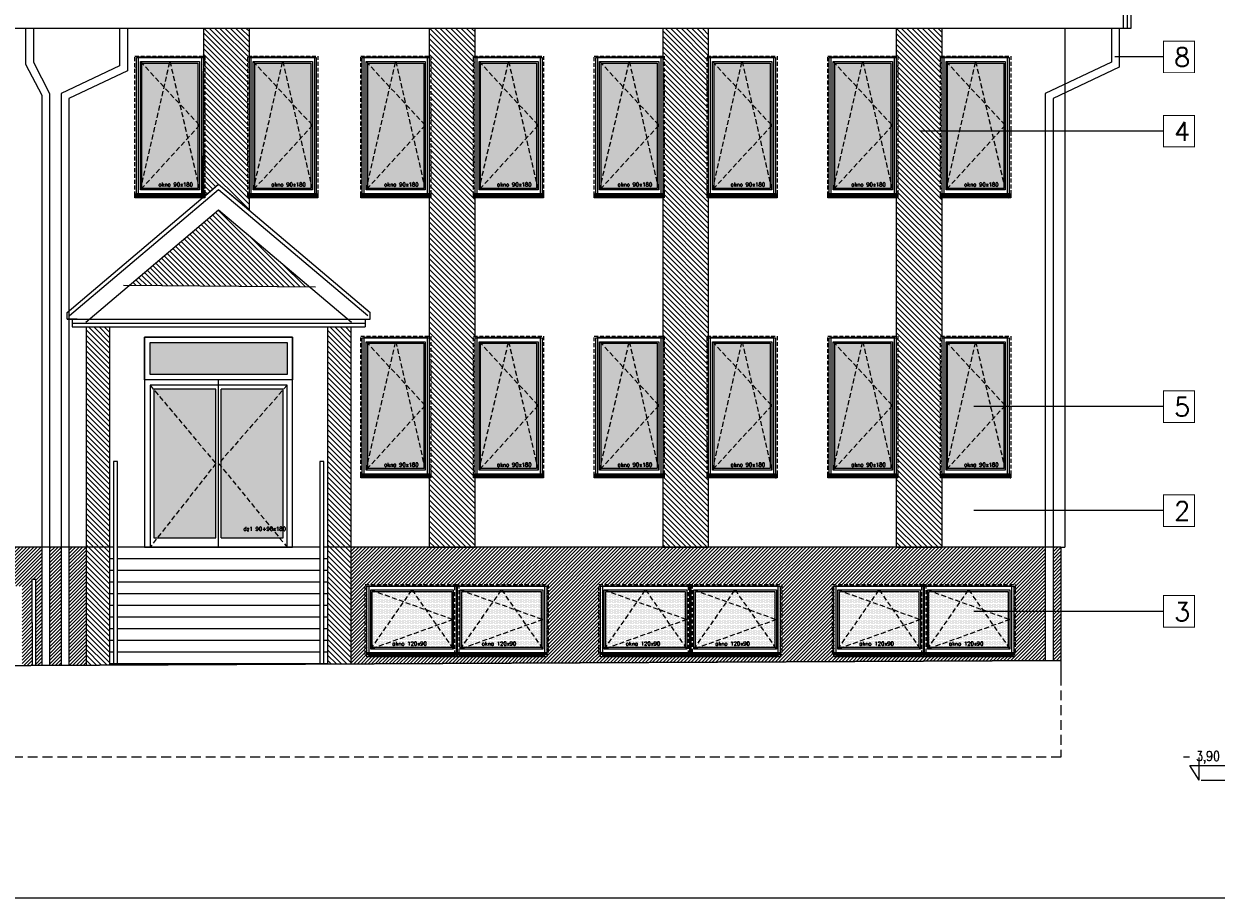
# Model space of a CAD drawing. Header units: millimetres. Extents: x 28291 to 177760, y -399809 to -170937.
# Tile 41 of 256: x 80655 to 82187, y -241830 to -240707. Entities that reach past the tile are written whole.
import ezdxf

# ---------------------------------------------------------------- set-up
doc = ezdxf.new("R2010")
doc.units = ezdxf.units.MM
for name, pattern in [('CACHE', [9.525, 6.35, -3.175]), ('CARKOVANA', [7.5, 5, -2.5]), ('HIDDEN', [9.525, 6.35, -3.175])]:
    doc.linetypes.add(name, pattern=pattern)
doc.layers.get('0').update_dxf_attribs({"lineweight": 0})
for name, color, linetype, lineweight in [('! opisy okien elewacja', 7, 'Continuous', 0), ('!! 0_ Istn-sciany', 3, 'Continuous', 30), ('!! 0_ WIDOK ELEWACJA', 4, 'Continuous', 0), ('!! 0_Istn-cienka', 4, 'Continuous', 9), ('!! 1_Hatch dach', 252, 'Continuous', 5), ('!! 2_NOWE OKNA WIDOk - remont', 140, 'Continuous', 5), ('!! 2_posadzki winyle 2', 43, 'Continuous', 9), ('!! 2_TYNK OBRYS', 252, 'Continuous', 13), ('0-rzedne-blok', 62, 'Continuous', 13)]:
    doc.layers.add(name, color=color, linetype=linetype, lineweight=lineweight)
for name, color, linetype, lineweight, true_color in [('!! 0_ Istn-okna - wymienione', 9, 'Continuous', 13, 0x808080), ('!! 1_ELEWACJA KOLOR', 7, 'Continuous', 13, 0x6888bb), ('!! 2_ELEWACJA COKÓŁ', 9, 'Continuous', 13, 0x808080)]:
    doc.layers.add(name, color=color, linetype=linetype, lineweight=lineweight, true_color=true_color)
doc.layers.add('!! 0_bloki rzędnych', color=7, linetype='Continuous', lineweight=0, plot=False)
doc.layers.add('ND', color=240, linetype='Continuous', lineweight=0, plot=False)
doc.layers.add('!!_1  OPISY ELEWACJE', color=250, linetype='Continuous')
doc.styles.add('DEUTSCH', font='SIMPLEX8')
doc.styles.add('SIMPLEX', font='simplex.shx', dxfattribs={"width": 0.77})
doc.styles.add('TXT', font='simplex.shx')
doc.dimstyles.new('OL PB 100', dxfattribs={"dimscale": 4, "dimtxt": 3.5, "dimasz": 0.2, "dimexe": 10, "dimexo": 10, "dimgap": 0.5, "dimtad": 1, "dimdec": 1, "dimrnd": 0.5, "dimzin": 9, "dimdsep": 46, "dimtxsty": 'SIMPLEX', "dimblk": 'thick_MSz', "dimcen": 0.05, "dimdle": 8, "dimse1": 1, "dimse2": 1, "dimclrd": 256, "dimclre": 256, "dimclrt": 3, "dimadec": 1, "dimazin": 2, "dimtfac": 1, "dimtdec": 1, "dimtix": 1, "dimtofl": 0, "dimtmove": 2, "dimatfit": 3, "dimldrblk": 'thick_MSz', "dimfxl": 10, "dimfxlon": 1, "dimtolj": 1, "dimlwd": -1, "dimlwe": -1, "dimarcsym": 0})
pattern_1 = [(225, (130878.9713, -432804.3552), (2.24506403, -2.24506403), [])]

# ---------------------------------------------------------------- blocks, each defined once
blk = doc.blocks.new('thick_MSz')
for p, q in [((-10, 0), (10, 0)), ((0, 15), (0, -15))]:
    blk.add_line(p, q)
at = {"const_width": 2, "elevation": 2}
blk.add_lwpolyline([(-7.1, -7.1), (7.1, 7.1)], dxfattribs=at)
blk = doc.blocks.new('*D3793')
at = {"layer": 'DEFPOINTS', "color": 0, "ltscale": 100, "transparency": 16777216}
for p in [(15576.3, 8739.9), (15576.3, 8648.5), (15846.3, 8648.5)]:
    blk.add_point(p, dxfattribs=at)
at = {"layer": 'ND', "ltscale": 100, "transparency": 16777216}
blk.add_line((15845.5, 8739.9), (15577.1, 8739.9), dxfattribs=at)
at = {"layer": 'ND', "ltscale": 100, "transparency": 16777216, "xscale": 0.8, "yscale": 0.8, "zscale": 0.8}
for p, rotation in [((15576.3, 8739.9), 180.0000000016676), ((15846.3, 8739.9), 1.667546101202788e-09)]:
    blk.add_blockref('thick_MSz', p, dxfattribs=dict(at, rotation=rotation))
at = {"layer": 'ND', "color": 3, "ltscale": 100, "transparency": 16777216, "insert": (15711.3, 8748.9), "char_height": 14, "attachment_point": 5, "rotation": 0, "style": 'SIMPLEX'}
blk.add_mtext('\\A1;270', dxfattribs=at)
blk = doc.blocks.new('D_kota')
for p, q in [((-0.8, 15), (8.7, 15)), ((8.7, 0), (-0.8, 15)), ((8.7, 0), (8.7, 23))]:
    blk.add_line(p, q)
blk.add_lwpolyline([(-0.8, 15), (57.9, 15)])
at = {"style": 'DEUTSCH', "width": 0.8}
blk.add_attdef('POZ.ARCH', (7.3, 19.7), '', height=10, dxfattribs=at)
blk = doc.blocks.new('*D3794')
at = {"layer": 'DEFPOINTS', "color": 0, "ltscale": 100, "transparency": 16777216}
for p in [(15846.3, 8789.5), (14272.3, 8752.2), (15846.3, 8606.6)]:
    blk.add_point(p, dxfattribs=at)
at = {"layer": 'ND', "ltscale": 100, "transparency": 16777216}
blk.add_line((14273.1, 8789.5), (15845.5, 8789.5), dxfattribs=at)
at = {"layer": 'ND', "ltscale": 100, "transparency": 16777216, "xscale": 0.8, "yscale": 0.8, "zscale": 0.8}
for p, rotation in [((14272.3, 8789.5), 180.0000000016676), ((15846.3, 8789.5), 1.667517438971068e-09)]:
    blk.add_blockref('thick_MSz', p, dxfattribs=dict(at, rotation=rotation))
at = {"layer": 'ND', "color": 3, "ltscale": 100, "transparency": 16777216, "insert": (15065.7, 8799.5), "char_height": 14, "attachment_point": 5, "rotation": 0, "style": 'SIMPLEX'}
blk.add_mtext('\\A1;1574', dxfattribs=at)
blk = doc.blocks.new('*D3795')
at = {"layer": 'DEFPOINTS', "color": 0, "ltscale": 100, "transparency": 16777216}
for p in [(15216.3, 8739.9), (15216.3, 8648.5), (15576.3, 8648.5)]:
    blk.add_point(p, dxfattribs=at)
at = {"layer": 'ND', "ltscale": 100, "transparency": 16777216}
blk.add_line((15575.5, 8739.9), (15217.1, 8739.9), dxfattribs=at)
at = {"layer": 'ND', "ltscale": 100, "transparency": 16777216, "xscale": 0.8, "yscale": 0.8, "zscale": 0.8}
for p, rotation in [((15216.3, 8739.9), 180.0000000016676), ((15576.3, 8739.9), 1.667546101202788e-09)]:
    blk.add_blockref('thick_MSz', p, dxfattribs=dict(at, rotation=rotation))
at = {"layer": 'ND', "color": 3, "ltscale": 100, "transparency": 16777216, "insert": (15396.3, 8748.9), "char_height": 14, "attachment_point": 5, "rotation": 0, "style": 'SIMPLEX'}
blk.add_mtext('\\A1;360', dxfattribs=at)
blk = doc.blocks.new('*D3796')
at = {"layer": 'DEFPOINTS', "color": 0, "ltscale": 100, "transparency": 16777216}
for p in [(14862.3, 8739.9), (14862.3, 8648.6), (15216.3, 8648.5)]:
    blk.add_point(p, dxfattribs=at)
at = {"layer": 'ND', "ltscale": 100, "transparency": 16777216}
blk.add_line((15215.5, 8739.9), (14863.1, 8739.9), dxfattribs=at)
at = {"layer": 'ND', "ltscale": 100, "transparency": 16777216, "xscale": 0.8, "yscale": 0.8, "zscale": 0.8}
for p, rotation in [((14862.3, 8739.9), 180.0000000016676), ((15216.3, 8739.9), 1.667546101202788e-09)]:
    blk.add_blockref('thick_MSz', p, dxfattribs=dict(at, rotation=rotation))
at = {"layer": 'ND', "color": 3, "ltscale": 100, "transparency": 16777216, "insert": (15039.3, 8748.9), "char_height": 14, "attachment_point": 5, "rotation": 0, "style": 'SIMPLEX'}
blk.add_mtext('\\A1;354', dxfattribs=at)
blk = doc.blocks.new('*D3797')
at = {"layer": 'DEFPOINTS', "color": 0, "ltscale": 100, "transparency": 16777216}
for p in [(14272.3, 8739.9), (14272.3, 8693), (14862.3, 8648.6)]:
    blk.add_point(p, dxfattribs=at)
at = {"layer": 'ND', "ltscale": 100, "transparency": 16777216}
blk.add_line((14861.5, 8739.9), (14273.1, 8739.9), dxfattribs=at)
at = {"layer": 'ND', "ltscale": 100, "transparency": 16777216, "xscale": 0.8, "yscale": 0.8, "zscale": 0.8}
for p, rotation in [((14272.3, 8739.9), 180.0000000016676), ((14862.3, 8739.9), 1.667546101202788e-09)]:
    blk.add_blockref('thick_MSz', p, dxfattribs=dict(at, rotation=rotation))
at = {"layer": 'ND', "color": 3, "ltscale": 100, "transparency": 16777216, "insert": (14567.3, 8748.9), "char_height": 14, "attachment_point": 5, "rotation": 0, "style": 'SIMPLEX'}
blk.add_mtext('\\A1;590', dxfattribs=at)
blk = doc.blocks.new('*D3798')
at = {"layer": 'DEFPOINTS', "color": 0, "ltscale": 100, "transparency": 16777216}
for p in [(15486.3, 8710.4), (15486.3, 8648.5), (15756.3, 8648.5)]:
    blk.add_point(p, dxfattribs=at)
at = {"layer": 'ND', "ltscale": 100, "transparency": 16777216}
blk.add_line((15755.5, 8710.4), (15487.1, 8710.4), dxfattribs=at)
at = {"layer": 'ND', "ltscale": 100, "transparency": 16777216, "xscale": 0.8, "yscale": 0.8, "zscale": 0.8}
for p, rotation in [((15486.3, 8710.4), 180.0000000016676), ((15756.3, 8710.4), 1.667546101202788e-09)]:
    blk.add_blockref('thick_MSz', p, dxfattribs=dict(at, rotation=rotation))
at = {"layer": 'ND', "color": 3, "ltscale": 100, "transparency": 16777216, "insert": (15621.3, 8719.4), "char_height": 14, "attachment_point": 5, "rotation": 0, "style": 'SIMPLEX'}
blk.add_mtext('\\A1;270', dxfattribs=at)
blk = doc.blocks.new('*D3799')
at = {"layer": 'DEFPOINTS', "color": 0, "ltscale": 100, "transparency": 16777216}
for p in [(15126.3, 8710.4), (15126.3, 8648.5), (15486.3, 8648.5)]:
    blk.add_point(p, dxfattribs=at)
at = {"layer": 'ND', "ltscale": 100, "transparency": 16777216}
blk.add_line((15485.5, 8710.4), (15127.1, 8710.4), dxfattribs=at)
at = {"layer": 'ND', "ltscale": 100, "transparency": 16777216, "xscale": 0.8, "yscale": 0.8, "zscale": 0.8, "rotation": 180}
blk.add_blockref('thick_MSz', (15126.3, 8710.4), dxfattribs=at)
at = {"layer": 'ND', "ltscale": 100, "transparency": 16777216, "xscale": 0.8, "yscale": 0.8, "zscale": 0.8}
blk.add_blockref('thick_MSz', (15486.3, 8710.4), dxfattribs=at)
at = {"layer": 'ND', "color": 3, "ltscale": 100, "transparency": 16777216, "insert": (15306.3, 8701.4), "char_height": 14, "attachment_point": 5, "rotation": 180, "style": 'SIMPLEX'}
blk.add_mtext('\\A1;360', dxfattribs=at)
blk = doc.blocks.new('*D3791')
at = {"layer": 'DEFPOINTS', "color": 0, "ltscale": 100, "transparency": 16777216}
for p in [(14772.3, 8709.4), (14772.3, 8648.5), (15126.3, 8648.5)]:
    blk.add_point(p, dxfattribs=at)
at = {"layer": 'ND', "ltscale": 100, "transparency": 16777216}
blk.add_line((15125.5, 8709.4), (14773.1, 8709.4), dxfattribs=at)
at = {"layer": 'ND', "ltscale": 100, "transparency": 16777216, "xscale": 0.8, "yscale": 0.8, "zscale": 0.8, "rotation": 180}
blk.add_blockref('thick_MSz', (14772.3, 8709.4), dxfattribs=at)
at = {"layer": 'ND', "ltscale": 100, "transparency": 16777216, "xscale": 0.8, "yscale": 0.8, "zscale": 0.8}
blk.add_blockref('thick_MSz', (15126.3, 8709.4), dxfattribs=at)
at = {"layer": 'ND', "color": 3, "ltscale": 100, "transparency": 16777216, "insert": (14949.3, 8700.4), "char_height": 14, "attachment_point": 5, "rotation": 180, "style": 'SIMPLEX'}
blk.add_mtext('\\A1;354', dxfattribs=at)
blk = doc.blocks.new('*D3792')
at = {"layer": 'DEFPOINTS', "color": 0, "ltscale": 100, "transparency": 16777216}
for p in [(14479.8, 8709.4), (14479.8, 8593.5), (14772.3, 8593.5)]:
    blk.add_point(p, dxfattribs=at)
at = {"layer": 'ND', "ltscale": 100, "transparency": 16777216}
blk.add_line((14771.5, 8709.4), (14480.6, 8709.4), dxfattribs=at)
at = {"layer": 'ND', "ltscale": 100, "transparency": 16777216, "xscale": 0.8, "yscale": 0.8, "zscale": 0.8, "rotation": 180}
blk.add_blockref('thick_MSz', (14479.8, 8709.4), dxfattribs=at)
at = {"layer": 'ND', "ltscale": 100, "transparency": 16777216, "xscale": 0.8, "yscale": 0.8, "zscale": 0.8}
blk.add_blockref('thick_MSz', (14772.3, 8709.4), dxfattribs=at)
at = {"layer": 'ND', "color": 3, "ltscale": 100, "transparency": 16777216, "insert": (14626.1, 8718.4), "char_height": 14, "attachment_point": 5, "style": 'SIMPLEX'}
blk.add_mtext('\\A1;292.5', dxfattribs=at)
blk = doc.blocks.new('okno 90x180')
at = {"layer": '!! 1_Hatch dach', "true_color": 0x575757}
h = blk.add_hatch(dxfattribs=at)
h.set_pattern_fill('DOTS', color=251)
h.set_pattern_definition([(0, (-9632.3096, -11392.1331), (0.79375, 1.5875), [0, -1.5875])])
h.paths.add_polyline_path([(9, -10), (81, -10), (81, -171), (9, -171)])
at = {"layer": '!! 2_posadzki winyle 2'}
h = blk.add_hatch(dxfattribs=at)
h.set_pattern_fill('ANSI31', color=252, scale=0.2)
h.paths.add_polyline_path([(0, -178), (90, -178), (90, -183), (0, -183)])
at = {"layer": '!! 0_ Istn-okna - wymienione', "linetype": 'CARKOVANA', "lineweight": 5}
blk.add_lwpolyline([(0, -1), (90, -1), (90, -180), (0, -180)], close=True, dxfattribs=at)
at = {"layer": '!! 0_ Istn-okna - wymienione'}
for points in [[(2, -3), (88, -3), (88, -178), (2, -178)], [(7, -8), (83, -8), (83, -173), (7, -173)], [(9, -10), (81, -10), (81, -171), (9, -171)], [(0, -178), (90, -178), (90, -183), (0, -183)]]:
    blk.add_lwpolyline(points, close=True, dxfattribs=at)
at = {"layer": '!! 1_Hatch dach', "color": 251, "linetype": 'CACHE', "true_color": 0x575757}
for points in [[(7, -173), (45, -8), (83, -173)], [(7, -8), (83, -90), (7, -173)]]:
    blk.add_lwpolyline(points, dxfattribs=at)
at = {"insert": (30.1, -163.6), "char_height": 5, "attachment_point": 1, "style": 'TXT'}
blk.add_mtext_dynamic_manual_height_columns('okno 90x180', width=52.63, gutter_width=75, heights=[0], dxfattribs=at)
blk = doc.blocks.new('okno 115x115')
at = {"layer": '!! 1_Hatch dach', "true_color": 0x575757}
h = blk.add_hatch(dxfattribs=at)
h.set_pattern_fill('DOTS', color=251, angle=360)
h.set_pattern_definition([(360, (-21873.4686, 1906.5186), (0.79375, 1.5875), [0, -1.5875])])
h.paths.add_polyline_path([(-12259.7, 13266.7), (-12157.7, 13266.7), (-12157.7, 13194.7), (-12259.7, 13194.7)])
h = blk.add_hatch(dxfattribs=at)
h.set_pattern_fill('ANSI31', color=251, scale=0.2, angle=360)
h.paths.add_polyline_path([(-12264.2, 13187.7), (-12153.2, 13187.7), (-12153.2, 13182.7), (-12264.2, 13182.7)])
at = {"layer": '!! 0_ Istn-okna - wymienione', "linetype": 'CARKOVANA', "lineweight": 5}
blk.add_lwpolyline([(-12268.7, 13275.7), (-12148.7, 13275.7), (-12148.7, 13185.7), (-12268.7, 13185.7)], close=True, dxfattribs=at)
at = {"layer": '!! 0_ Istn-okna - wymienione'}
for points in [[(-12266.7, 13273.7), (-12150.7, 13273.7), (-12150.7, 13187.7), (-12266.7, 13187.7)], [(-12261.7, 13268.7), (-12155.7, 13268.7), (-12155.7, 13192.7), (-12261.7, 13192.7)], [(-12259.7, 13266.7), (-12157.7, 13266.7), (-12157.7, 13194.7), (-12259.7, 13194.7)], [(-12266.7, 13187.7), (-12150.7, 13187.7), (-12150.7, 13182.7), (-12266.7, 13182.7)]]:
    blk.add_lwpolyline(points, close=True, dxfattribs=at)
at = {"layer": '!! 1_Hatch dach', "color": 251, "linetype": 'CACHE', "true_color": 0x575757}
for points in [[(-12261.7, 13192.7), (-12208.7, 13268.7), (-12155.7, 13192.7)], [(-12261.7, 13268.7), (-12155.7, 13230.7), (-12261.7, 13192.7)]]:
    blk.add_lwpolyline(points, dxfattribs=at)
at = {"insert": (-12234.1, 13202.1), "char_height": 5, "attachment_point": 1, "style": 'TXT'}
blk.add_mtext_dynamic_manual_height_columns('okno 120x90', width=52.63, gutter_width=75, heights=[0], dxfattribs=at)
blk = doc.blocks.new('DRZWI ZEWNETRZNE 2')
at = {"layer": '!! 1_Hatch dach', "true_color": 0x575757}
h = blk.add_hatch(dxfattribs=at)
h.set_pattern_fill('DOTS', color=251)
h.set_pattern_definition([(180, (-95, 511.8881), (-0.79375, -1.5875), [0, -1.5875])])
h.paths.add_polyline_path([(-187, -465.4), (-266.5, -465.4), (-266.5, -656.4), (-187, -656.4)])
h.paths.add_polyline_path([(-273.5, -465.4), (-353, -465.4), (-353, -656.4), (-273.5, -656.4)])
h.paths.add_polyline_path([(-182, -405.4), (-358, -405.4), (-358, -446.4), (-182, -446.4)])
at = {"layer": '!! 0_ Istn-okna - wymienione'}
for p, q in [((-182, -460.4), (-358, -460.4)), ((-358, -460.4), (-358, -668.4)), ((-273.5, -465.4), (-353, -465.4)), ((-353, -465.4), (-353, -656.4)), ((-187, -465.4), (-266.5, -465.4)), ((-187, -656.4), (-187, -465.4)), ((-182, -668.4), (-182, -460.4))]:
    blk.add_line(p, q, dxfattribs=at)
for points in [[(-175, -668.4), (-175, -398.4), (-365, -398.4), (-365, -668.4)], [(-175, -668.4), (-175, -453.4), (-365, -453.4), (-365, -668.4)], [(-270, -668.4), (-270, -453.4)], [(-273.5, -656.4), (-273.5, -465.4)], [(-266.5, -656.4), (-266.5, -465.4)], [(-353, -656.4), (-273.5, -656.4)], [(-266.5, -656.4), (-187, -656.4)], [(-365, -668.4), (-175, -668.4)]]:
    blk.add_lwpolyline(points, dxfattribs=at)
for points in [[(-175, -453.4), (-365, -453.4), (-365, -398.4), (-175, -398.4)], [(-182, -446.4), (-358, -446.4), (-358, -405.4), (-182, -405.4)]]:
    blk.add_lwpolyline(points, close=True, dxfattribs=at)
at = {"layer": '!! 1_Hatch dach', "color": 251, "linetype": 'CACHE', "true_color": 0x575757}
for points in [[(-358, -460.4), (-273.5, -560.9), (-358, -668.4)], [(-182, -460.4), (-270, -560.9), (-182, -668.4)]]:
    blk.add_lwpolyline(points, dxfattribs=at)
at = {"insert": (-238.2, -642.4), "char_height": 5, "attachment_point": 1, "style": 'TXT'}
blk.add_mtext_dynamic_manual_height_columns('dz1 90+90x180', width=52.63, gutter_width=75, heights=[0], dxfattribs=at)
blk = doc.blocks.new('POZIOMY BLOK')
for p, q in [((14909.91, 9009.49), (14909.91, 8828.06)), ((15140.67, 9009.49), (15140.67, 8828.06)), ((15756.32, 8984.49), (15756.32, 8664.25)), ((15846.32, 8984.49), (15846.32, 8664.25)), ((15876.32, 8984.49), (15876.32, 8664.25)), ((14272.32, 8962.8), (14272.32, 8693.05)), ((14479.8, 8962.8), (14479.8, 8693.05)), ((14772.32, 8962.8), (14772.32, 8693.05)), ((14862.32, 8962.8), (14862.32, 8693.05)), ((15126.32, 8934), (15126.32, 8664.25)), ((15216.32, 8934), (15216.32, 8664.25)), ((15486.32, 8934), (15486.32, 8664.25)), ((15576.32, 8934), (15576.32, 8664.25)), ((15876.32, 8682.25), (15876.32, 8611.49))]:
    blk.add_line(p, q)
at = {"layer": '0-rzedne-blok'}
ref = blk.add_blockref('D_kota', (14272.32, 8647.32), dxfattribs=dict(at, xscale=1.250000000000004, yscale=1.250000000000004, zscale=1.250000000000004, rotation=90))
ref.add_attrib('POZ.ARCH', '+ 12,50', (14247.74, 8636.49), dxfattribs={"layer": '0', "height": 12.5, "rotation": 90, "style": 'DEUTSCH', "width": 0.8})
ref = blk.add_blockref('D_kota', (14479.8, 8647.32), dxfattribs=dict(at, xscale=1.250000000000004, yscale=1.250000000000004, zscale=1.250000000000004, rotation=90))
ref.add_attrib('POZ.ARCH', '+ 10.59', (14455.22, 8636.49), dxfattribs={"layer": '0', "height": 12.5, "rotation": 90, "style": 'DEUTSCH', "width": 0.8})
ref = blk.add_blockref('D_kota', (15125.85, 8652.26), dxfattribs=dict(at, xscale=1.250000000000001, yscale=1.250000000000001, zscale=1.250000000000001, rotation=89.99999992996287))
ref.add_attrib('POZ.ARCH', '+ 3,60', (15101.27, 8641.44), dxfattribs={"layer": '0', "height": 12.5, "rotation": 90, "style": 'DEUTSCH', "width": 0.8})
ref = blk.add_blockref('D_kota', (15215.85, 8652.26), dxfattribs=dict(at, xscale=1.250000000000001, yscale=1.250000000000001, zscale=1.250000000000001, rotation=89.99999992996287))
ref.add_attrib('POZ.ARCH', '+ 2,70', (15191.27, 8641.44), dxfattribs={"layer": '0', "height": 12.5, "rotation": 90, "style": 'DEUTSCH', "width": 0.8})
ref = blk.add_blockref('D_kota', (15486.32, 8657.67), dxfattribs=dict(at, xscale=1.250000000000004, yscale=1.250000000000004, zscale=1.250000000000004, rotation=90))
ref.add_attrib('POZ.ARCH', '%%p 0,00  ', (15461.74, 8646.85), dxfattribs={"layer": '0', "height": 12.5, "rotation": 90, "style": 'DEUTSCH', "width": 0.8})
ref = blk.add_blockref('D_kota', (15576.32, 8657.67), dxfattribs=dict(at, xscale=1.250000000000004, yscale=1.250000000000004, zscale=1.250000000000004, rotation=90))
ref.add_attrib('POZ.ARCH', '- 0,90  ', (15551.74, 8646.85), dxfattribs={"layer": '0', "height": 12.5, "rotation": 90, "style": 'DEUTSCH', "width": 0.8})
ref = blk.add_blockref('D_kota', (15756.32, 8652.26), dxfattribs=dict(at, xscale=1.250000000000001, yscale=1.250000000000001, zscale=1.250000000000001, rotation=89.99999992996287))
ref.add_attrib('POZ.ARCH', '- 2,70', (15731.74, 8641.44), dxfattribs={"layer": '0', "height": 12.5, "rotation": 90, "style": 'DEUTSCH', "width": 0.8})
ref = blk.add_blockref('D_kota', (15846.32, 8652.26), dxfattribs=dict(at, xscale=1.250000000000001, yscale=1.250000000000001, zscale=1.250000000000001, rotation=89.99999992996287))
ref.add_attrib('POZ.ARCH', '- 3,60', (15821.74, 8641.44), dxfattribs={"layer": '0', "height": 12.5, "rotation": 90, "style": 'DEUTSCH', "width": 0.8})
ref = blk.add_blockref('D_kota', (14772.32, 8642.51), dxfattribs=dict(at, xscale=1.250000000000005, yscale=1.250000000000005, zscale=1.250000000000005, rotation=90))
ref.add_attrib('POZ.ARCH', '+7,14', (14747.74, 8631.68), dxfattribs={"layer": '0', "height": 12.5, "rotation": 90, "style": 'DEUTSCH', "width": 0.8})
ref = blk.add_blockref('D_kota', (14862.32, 8642.51), dxfattribs=dict(at, xscale=1.250000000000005, yscale=1.250000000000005, zscale=1.250000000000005, rotation=90))
ref.add_attrib('POZ.ARCH', '+6,24', (14837.74, 8631.68), dxfattribs={"layer": '0', "height": 12.5, "rotation": 90, "style": 'DEUTSCH', "width": 0.8})
ref = blk.add_blockref('D_kota', (15875.5, 8597.99), dxfattribs=dict(at, xscale=1.250000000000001, yscale=1.250000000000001, zscale=1.250000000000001, rotation=89.99999992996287))
ref.add_attrib('POZ.ARCH', '- 3,90', (15850.92, 8587.16), dxfattribs={"layer": '0', "height": 12.5, "rotation": 90, "style": 'DEUTSCH', "width": 0.8})
at = {"style": 'SIMPLEX', "width": 0.77}
for s, p in [('PODDASZE TECH.  (C)', (14766.35, 8829.03, -0.04)), ('POZIOM kalnicy (AB)', (14266.63, 8829.03, -0.04)), ('POZIOM kalnicy (C)', (14474.11, 8829.03, -0.04)), ('POZIOM  %%P0,00 (C)', (15478.99, 8829.03, -0.04)), ('PODDASZE  (AB)', (14856.35, 8829.03, -0.04)), ('PODDASZE  (C)', (15118.99, 8829.03, -0.04)), ('PIĘTRO  (AB)', (15208.99, 8829.03, -0.04)), ('PARTER  (AB)', (15568.99, 8829.03, -0.04)), ('POZIOM -1 (C)', (15748.99, 8828.23, -0.04)), ('POZIOM -1 (B)', (15838.99, 8828.23, -0.04)), ('POZIOM -1 (A)', (15871.38, 8827.97, -0.04)), ('okap  (AB)', (14909.91, 8828.06)), ('okap  (c)', (15140.67, 8828.06))]:
    blk.add_text(s, height=10, rotation=90, dxfattribs=at).set_placement(p)
at = {"layer": 'ND', "ltscale": 100}
dim = blk.add_linear_dim(base=(15846.32, 8789.48), p1=(14272.32, 8752.23), p2=(15846.32, 8606.6), angle=180, dimstyle='OL PB 100', dxfattribs=at)
dim.commit()
dim.dimension.update_dxf_attribs({"geometry": '*D3794', "text_midpoint": (15065.71, 8799.48), "dimtype": 160})
for base, p1, p2, picture, middle in [((14272.32, 8739.89), (14862.32, 8648.65), (14272.32, 8693.05), '*D3797', (14567.32, 8748.89)), ((14862.32, 8739.89), (15216.32, 8648.52), (14862.32, 8648.65), '*D3796', (15039.32, 8748.89)), ((15216.32, 8739.89), (15576.32, 8648.52), (15216.32, 8648.52), '*D3795', (15396.32, 8748.89)), ((15576.32, 8739.89), (15846.32, 8648.52), (15576.32, 8648.52), '*D3793', (15711.32, 8748.89)), ((14772.32, 8709.43), (15126.32, 8648.52), (14772.32, 8648.52), '*D3791', (14949.32, 8700.43)), ((15126.32, 8710.39), (15486.32, 8648.52), (15126.32, 8648.52), '*D3799', (15306.32, 8701.39)), ((15486.32, 8710.39), (15756.32, 8648.52), (15486.32, 8648.52), '*D3798', (15621.32, 8719.39))]:
    dim = blk.add_linear_dim(base=base, p1=p1, p2=p2, angle=180, dimstyle='OL PB 100', dxfattribs=at)
    dim.commit()
    dim.dimension.update_dxf_attribs({"geometry": picture, "text_midpoint": middle})
dim = blk.add_linear_dim(base=(14479.8, 8709.43), p1=(14772.32, 8593.49), p2=(14479.8, 8593.49), dimstyle='OL PB 100', dxfattribs=at)
dim.commit()
dim.dimension.update_dxf_attribs({"geometry": '*D3792', "text_midpoint": (14626.06, 8718.43)})

msp = doc.modelspace()

# ---------------------------------------------------------------- hatches: boundary and pattern name
at = {"layer": '!! 1_ELEWACJA KOLOR', "true_color": 0x315442}
h = msp.add_hatch(dxfattribs=at)
h.set_pattern_fill('ANSI31', color=129, scale=1.5, angle=-90)
h.paths.add_polyline_path([(80944.75991, -240946.55776), (80944.75991, -240712.9393), (80885.75991, -240712.9393), (80884.92207, -240930.35053), (80905.25991, -240913.14893)])
h = msp.add_hatch(dxfattribs=at)
h.set_pattern_fill('ANSI31', color=129, scale=1.5, angle=-90)
h.paths.add_polyline_path([(81234.75991, -241379.35053), (81234.75991, -240712.9393), (81175.75991, -240712.9393), (81175.75991, -241379.35053)])
h = msp.add_hatch(dxfattribs=at)
h.set_pattern_fill('ANSI31', color=129, scale=1.5, angle=-90)
h.paths.add_polyline_path([(81534.75991, -241379.35053), (81534.75991, -240712.9393), (81475.75991, -240712.9393), (81475.75991, -241379.35053)])
h = msp.add_hatch(dxfattribs=at)
h.set_pattern_fill('ANSI31', color=129, scale=1.5, angle=-90)
h.paths.add_polyline_path([(81834.75991, -241379.35053), (81834.75991, -240712.9393), (81775.75991, -240712.9393), (81775.75991, -241379.35053)])
h = msp.add_hatch(dxfattribs=at)
h.set_pattern_fill('ANSI31', color=129, scale=1.5, angle=-90)
h.paths.add_polyline_path([(80735.25991, -241379.35053), (80765.25991, -241379.35053), (80765.25991, -241096.35053), (80735.25991, -241096.35053)])
h.paths.add_polyline_path([(80735.25991, -241530.85831), (80765.25991, -241530.7124), (80765.25991, -241379.35053), (80735.25991, -241379.35053)])
h.paths.add_polyline_path([(80790.89225, -241042.62332), (81021.94696, -241044.58505), (80905.25991, -240945.89193)])
h = msp.add_hatch(dxfattribs=at)
h.set_pattern_fill('ANSI31', color=129, scale=1.5, angle=-90)
h.paths.add_polyline_path([(81045.25991, -241379.35053), (81075.25991, -241379.35053), (81075.25991, -241096.35053), (81045.25991, -241096.35053)])
h.paths.add_polyline_path([(81045.25991, -241529.35053), (81075.25991, -241529.20462), (81075.25991, -241379.35053), (81045.25991, -241379.35053)])
at = {"layer": '!! 2_ELEWACJA COKÓŁ', "true_color": 0x2b2b2c}
h = msp.add_hatch(dxfattribs=at)
h.set_pattern_fill('ANSI31', color=250, angle=180)
h.set_pattern_definition(pattern_1)
h.paths.add_polyline_path([(80412.75331, -241407.00715), (80409.75331, -241407.00715), (80409.75331, -241532.44152), (80529.89261, -241531.85718), (80529.83178, -241519.35053), (80426.75331, -241519.35053), (80426.75331, -241517.35053), (80424.75331, -241517.35053), (80424.75331, -241427.35053), (80529.38431, -241427.35053), (80529.35285, -241420.88263), (80534.35285, -241420.88263), (80534.35285, -241427.35053), (80539.75331, -241427.35053), (80539.75331, -241429.35053), (80652.75331, -241429.35053), (80652.75331, -241531.25961), (80665.79645, -241531.19617), (80665.25991, -241420.88263), (80670.25991, -241420.88263), (80670.25991, -241531.17446), (80678.04331, -241531.13661), (80678.04331, -241379.35053), (80412.75331, -241379.35053)])
h.paths.add_polyline_path([(80688.04331, -241531.08797), (80703.04331, -241531.01501), (80703.04331, -241379.35053), (80688.04331, -241379.35053)])
h.paths.add_polyline_path([(80713.04331, -241530.96637), (80735.25991, -241530.85831), (80735.25991, -241379.35053), (80713.04331, -241379.35053)])
h = msp.add_hatch(dxfattribs=at)
h.set_pattern_fill('ANSI31', color=250, angle=180)
h.set_pattern_definition(pattern_1)
h.paths.add_polyline_path([(81075.25991, -241529.20462), (81967.25991, -241524.8661), (81967.25991, -241379.35053), (81075.25991, -241379.35053)])
h.paths.add_polyline_path([(81811.25991, -241427.35053), (81926.25991, -241427.35053), (81926.25991, -241517.35053), (81924.25991, -241517.35053), (81924.25991, -241519.35053), (81698.25991, -241519.35053), (81698.25991, -241517.35053), (81696.25991, -241517.35053), (81696.25991, -241427.35053)], flags=16)
h.paths.add_polyline_path([(81809.25991, -241429.35053), (81809.25991, -241515.35053), (81698.25991, -241515.35053), (81698.25991, -241429.35053)], flags=0)
h.paths.add_polyline_path([(81804.25991, -241434.35053), (81804.25991, -241510.35053), (81703.25991, -241510.35053), (81703.25991, -241434.35053)], flags=0)
h.paths.add_polyline_path([(81802.25991, -241436.35053), (81802.25991, -241471.59806), (81804.25991, -241472.35053), (81802.25991, -241473.10301), (81802.25991, -241507.34063), (81802.93096, -241508.35053), (81708.5757, -241508.35053), (81703.25991, -241510.35053), (81705.25991, -241507.34063), (81705.25991, -241436.35053), (81752.43096, -241436.35053), (81753.75991, -241434.35053), (81755.08886, -241436.35053)], flags=0)
h.paths.add_polyline_path([(81813.25991, -241429.35053), (81924.25991, -241429.35053), (81924.25991, -241515.35053), (81813.25991, -241515.35053)], flags=0)
h.paths.add_polyline_path([(81818.25991, -241434.35053), (81919.25991, -241434.35053), (81919.25991, -241510.35053), (81818.25991, -241510.35053)], flags=0)
h.paths.add_polyline_path([(81867.43096, -241436.35053), (81868.75991, -241434.35053), (81870.08886, -241436.35053), (81917.25991, -241436.35053), (81917.25991, -241471.59806), (81919.25991, -241472.35053), (81917.25991, -241473.10301), (81917.25991, -241507.34063), (81917.93096, -241508.35053), (81823.5757, -241508.35053), (81818.25991, -241510.35053), (81820.25991, -241507.34063), (81820.25991, -241436.35053)], flags=0)
h.paths.add_polyline_path([(81626.25991, -241427.35053), (81626.25991, -241517.35053), (81624.25991, -241517.35053), (81624.25991, -241519.35053), (81398.25991, -241519.35053), (81398.25991, -241517.35053), (81396.25991, -241517.35053), (81396.25991, -241427.35053), (81511.25991, -241427.35053)], flags=16)
h.paths.add_polyline_path([(81624.25991, -241429.35053), (81624.25991, -241515.35053), (81513.25991, -241515.35053), (81513.25991, -241429.35053)], flags=0)
h.paths.add_polyline_path([(81619.25991, -241434.35053), (81619.25991, -241510.35053), (81518.25991, -241510.35053), (81518.25991, -241434.35053)], flags=0)
h.paths.add_polyline_path([(81617.25991, -241436.35053), (81617.25991, -241471.59806), (81619.25991, -241472.35053), (81617.25991, -241473.10301), (81617.25991, -241507.34063), (81617.93096, -241508.35053), (81523.5757, -241508.35053), (81518.25991, -241510.35053), (81520.25991, -241507.34063), (81520.25991, -241436.35053), (81567.43096, -241436.35053), (81568.75991, -241434.35053), (81570.08886, -241436.35053)], flags=0)
h.paths.add_polyline_path([(81509.25991, -241429.35053), (81509.25991, -241515.35053), (81398.25991, -241515.35053), (81398.25991, -241429.35053)], flags=0)
h.paths.add_polyline_path([(81504.25991, -241434.35053), (81504.25991, -241510.35053), (81403.25991, -241510.35053), (81403.25991, -241434.35053)], flags=0)
h.paths.add_polyline_path([(81502.25991, -241436.35053), (81502.25991, -241471.59806), (81504.25991, -241472.35053), (81502.25991, -241473.10301), (81502.25991, -241507.34063), (81502.93096, -241508.35053), (81408.5757, -241508.35053), (81403.25991, -241510.35053), (81405.25991, -241507.34063), (81405.25991, -241436.35053), (81452.43096, -241436.35053), (81453.75991, -241434.35053), (81455.08886, -241436.35053)], flags=0)
h.paths.add_polyline_path([(81326.25991, -241427.35053), (81326.25991, -241517.35053), (81324.25991, -241517.35053), (81324.25991, -241519.35053), (81098.25991, -241519.35053), (81098.25991, -241517.35053), (81096.25991, -241517.35053), (81096.25991, -241427.35053), (81211.25991, -241427.35053)], flags=16)
h.paths.add_polyline_path([(81324.25991, -241429.35053), (81324.25991, -241515.35053), (81213.25991, -241515.35053), (81213.25991, -241429.35053)], flags=0)
h.paths.add_polyline_path([(81319.25991, -241434.35053), (81319.25991, -241510.35053), (81218.25991, -241510.35053), (81218.25991, -241434.35053)], flags=0)
h.paths.add_polyline_path([(81317.25991, -241436.35053), (81317.25991, -241471.59806), (81319.25991, -241472.35053), (81317.25991, -241473.10301), (81317.25991, -241507.34063), (81317.93096, -241508.35053), (81223.5757, -241508.35053), (81218.25991, -241510.35053), (81220.25991, -241507.34063), (81220.25991, -241436.35053), (81267.43096, -241436.35053), (81268.75991, -241434.35053), (81270.08886, -241436.35053)], flags=0)
h.paths.add_polyline_path([(81209.25991, -241429.35053), (81209.25991, -241515.35053), (81098.25991, -241515.35053), (81098.25991, -241429.35053)], flags=0)
h.paths.add_polyline_path([(81204.25991, -241434.35053), (81204.25991, -241510.35053), (81103.25991, -241510.35053), (81103.25991, -241434.35053)], flags=0)
h.paths.add_polyline_path([(81202.25991, -241436.35053), (81202.25991, -241471.59806), (81204.25991, -241472.35053), (81202.25991, -241473.10301), (81202.25991, -241507.34063), (81202.93096, -241508.35053), (81108.5757, -241508.35053), (81103.25991, -241510.35053), (81105.25991, -241507.34063), (81105.25991, -241436.35053), (81152.43096, -241436.35053), (81153.75991, -241434.35053), (81155.08886, -241436.35053)], flags=0)
h.paths.add_polyline_path([(81977.25991, -241524.81746), (81987.25991, -241524.76882), (81987.25991, -241379.35053), (81977.25991, -241379.35053)])
h.paths.add_polyline_path([(81842.08766, -241507.1909), (81891.25433, -241507.1909), (81891.25433, -241499.6909), (81842.08766, -241499.6909)], flags=8)
h.paths.add_polyline_path([(81727.08766, -241507.1909), (81776.25433, -241507.1909), (81776.25433, -241499.6909), (81727.08766, -241499.6909)], flags=8)
h.paths.add_polyline_path([(81542.08766, -241507.1909), (81591.25433, -241507.1909), (81591.25433, -241499.6909), (81542.08766, -241499.6909)], flags=8)
h.paths.add_polyline_path([(81427.08766, -241507.1909), (81476.25433, -241507.1909), (81476.25433, -241499.6909), (81427.08766, -241499.6909)], flags=8)
h.paths.add_polyline_path([(81242.08766, -241507.1909), (81291.25433, -241507.1909), (81291.25433, -241499.6909), (81242.08766, -241499.6909)], flags=8)
h.paths.add_polyline_path([(81127.08766, -241507.1909), (81176.25433, -241507.1909), (81176.25433, -241499.6909), (81127.08766, -241499.6909)], flags=8)

# ---------------------------------------------------------------- linework, layer by layer
at = {"layer": '! opisy okien elewacja'}
msp.add_lwpolyline([(82687.95751, -241830.32956), (75348.20682, -241830.32956), (75348.20682, -239752.90582), (82687.95751, -239752.90582)], close=True, dxfattribs=at)
at = {"layer": '!! 0_ Istn-sciany'}
msp.add_lwpolyline([(81987.25991, -241524.76882), (76516.8108, -241551.37606)], dxfattribs=at)
at = {"layer": '!! 0_ WIDOK ELEWACJA'}
for p, q in [((80710.51649, -241077.8616), (80905.25991, -240913.14893)), ((80713.7454, -241081.67921), (80905.25991, -240919.69753)), ((80905.25991, -240913.14893), (81100.00333, -241077.8616)), ((80905.25991, -240919.69753), (81096.77442, -241081.67921)), ((80734.67896, -241090.16814), (80905.25991, -240945.89193)), ((80905.25991, -240945.89193), (81075.84086, -241090.16814))]:
    msp.add_line(p, q, dxfattribs=at)
for points in [[(82067.25991, -240075.35053), (82067.25991, -240712.9393)], [(82072.25991, -240075.35053), (82072.25991, -240712.9393)], [(82077.25991, -240075.35053), (82077.25991, -240712.9393)], [(82077.25991, -240712.9393), (79257.84857, -240712.9393)], [(80657.38604, -240712.9393), (80657.38604, -240758.7985), (80678.04331, -240798.7609), (80678.04331, -241530.88263)], [(80667.38604, -240712.9393), (80667.38604, -240756.36675)], [(80778.04331, -240712.9393), (80778.04331, -240761.06821)], [(80788.04331, -240712.9393), (80788.04331, -240767.4168)], [(81992.25991, -240712.9393), (81992.25991, -241379.35053)], [(82052.25991, -240712.9393), (82052.25991, -240756.36675)], [(82062.25991, -240712.9393), (82062.25991, -240762.71534)], [(80667.38604, -240756.36675), (80688.04331, -240796.32915)], [(82052.25991, -240756.36675), (81967.25991, -240796.32915)], [(80778.04331, -240761.06821), (80703.04331, -240796.32915)], [(80788.04331, -240767.4168), (80713.04331, -240802.67775)], [(80798.04331, -240762.71534), (80797.75991, -240762.84858)], [(82062.25991, -240762.71534), (81977.25991, -240802.67775)], [(80688.04331, -240796.32915), (80688.04331, -241530.88263)], [(80703.04331, -240796.32915), (80703.04331, -241530.88263)], [(80713.04331, -240802.67775), (80713.04331, -241530.88263)], [(81967.25991, -240796.32915), (81967.25991, -241524.8661)], [(81977.25991, -240802.67775), (81977.25991, -241524.81746)], [(80783.22665, -241042.55824), (81029.76802, -241044.65145)], [(80723.51649, -241086.35053), (80710.51649, -241086.35053), (80710.51649, -241077.8616)], [(81087.00333, -241086.35053), (81100.00333, -241086.35053), (81100.00333, -241077.8616)], [(80710.51649, -241086.35053), (81100.00333, -241086.35053)], [(80717.01649, -241086.35053), (80717.01649, -241096.35053)], [(80717.01649, -241091.35053), (81093.50333, -241091.35053)], [(81093.50333, -241086.35053), (81093.50333, -241096.35053)], [(80717.01649, -241096.35053), (81093.50333, -241096.35053)], [(80735.25991, -241096.35053), (80735.25991, -241530.88263)], [(80765.25991, -241096.35053), (80765.25991, -241530.7124)], [(81045.25991, -241096.35053), (81045.25991, -241529.35053)], [(81075.25991, -241096.35053), (81075.25991, -241529.1803)], [(80770.25991, -241379.35053), (77951.25991, -241379.35053)], [(81035.25991, -241379.35053), (80775.25991, -241379.35053)], [(81987.25991, -241379.35053), (81040.25991, -241379.35053)], [(81987.25991, -241379.35053), (81987.25991, -241544.35053)], [(81987.25991, -241379.35053), (81992.25991, -241379.35053)], [(81811.25991, -241429.35053), (81811.25991, -241519.35053)]]:
    msp.add_lwpolyline(points, dxfattribs=at)
for points in [[(80883.25991, -240749.35053), (80883.25991, -240929.35053), (80802.25991, -240929.35053), (80802.25991, -240749.35053)], [(81028.25991, -240749.35053), (81028.25991, -240929.35053), (80947.25991, -240929.35053), (80947.25991, -240749.35053)], [(81173.25991, -240749.35053), (81173.25991, -240929.35053), (81092.25991, -240929.35053), (81092.25991, -240749.35053)], [(81318.25991, -240749.35053), (81318.25991, -240929.35053), (81237.25991, -240929.35053), (81237.25991, -240749.35053)], [(81473.25991, -240749.35053), (81473.25991, -240929.35053), (81392.25991, -240929.35053), (81392.25991, -240749.35053)], [(81618.25991, -240749.35053), (81618.25991, -240929.35053), (81537.25991, -240929.35053), (81537.25991, -240749.35053)], [(81773.25991, -240749.35053), (81773.25991, -240929.35053), (81692.25991, -240929.35053), (81692.25991, -240749.35053)], [(81773.25991, -240749.35053), (81773.25991, -240929.35053), (81692.25991, -240929.35053), (81692.25991, -240749.35053)], [(81773.25991, -240749.35053), (81773.25991, -240929.35053), (81692.25991, -240929.35053), (81692.25991, -240749.35053)], [(81918.25991, -240749.35053), (81918.25991, -240929.35053), (81837.25991, -240929.35053), (81837.25991, -240749.35053)], [(81173.25991, -241109.35053), (81173.25991, -241289.35053), (81092.25991, -241289.35053), (81092.25991, -241109.35053)], [(81318.25991, -241109.35053), (81318.25991, -241289.35053), (81237.25991, -241289.35053), (81237.25991, -241109.35053)], [(81473.25991, -241109.35053), (81473.25991, -241289.35053), (81392.25991, -241289.35053), (81392.25991, -241109.35053)], [(81618.25991, -241109.35053), (81618.25991, -241289.35053), (81537.25991, -241289.35053), (81537.25991, -241109.35053)], [(81773.25991, -241109.35053), (81773.25991, -241289.35053), (81692.25991, -241289.35053), (81692.25991, -241109.35053)], [(81773.25991, -241109.35053), (81773.25991, -241289.35053), (81692.25991, -241289.35053), (81692.25991, -241109.35053)], [(81773.25991, -241109.35053), (81773.25991, -241289.35053), (81692.25991, -241289.35053), (81692.25991, -241109.35053)], [(81918.25991, -241109.35053), (81918.25991, -241289.35053), (81837.25991, -241289.35053), (81837.25991, -241109.35053)], [(81324.25991, -241519.35053), (81324.25991, -241429.35053), (81098.25991, -241429.35053), (81098.25991, -241519.35053)], [(81624.25991, -241519.35053), (81624.25991, -241429.35053), (81398.25991, -241429.35053), (81398.25991, -241519.35053)], [(81924.25991, -241519.35053), (81924.25991, -241429.35053), (81698.25991, -241429.35053), (81698.25991, -241519.35053)]]:
    msp.add_lwpolyline(points, close=True, dxfattribs=at)
at = {"layer": '!! 0_Istn-cienka'}
for points in [[(80775.25991, -241529.37485), (80775.25991, -241269.35053), (80770.25991, -241269.35053), (80770.25991, -241529.39917)], [(81040.25991, -241529.37485), (81040.25991, -241269.35053), (81035.25991, -241269.35053), (81035.25991, -241529.39917)], [(80770.25991, -241379.35053), (80765.25991, -241379.35053)], [(81035.25991, -241379.35053), (80775.25991, -241379.35053)], [(81045.25991, -241379.35053), (81040.25991, -241379.35053)], [(80770.25991, -241394.35053), (80765.25991, -241394.35053)], [(81035.25991, -241394.35053), (80775.25991, -241394.35053)], [(81045.25991, -241394.35053), (81040.25991, -241394.35053)], [(80770.25991, -241409.35053), (80765.25991, -241409.35053)], [(81035.25991, -241409.35053), (80775.25991, -241409.35053)], [(81045.25991, -241409.35053), (81040.25991, -241409.35053)], [(80670.25991, -241530.88263), (80670.25991, -241420.88263), (80665.25991, -241420.88263), (80665.7961, -241531.12322)], [(80770.25991, -241424.35053), (80765.25991, -241424.35053)], [(81035.25991, -241424.35053), (80775.25991, -241424.35053)], [(81045.25991, -241424.35053), (81040.25991, -241424.35053)], [(80770.25991, -241439.35053), (80765.25991, -241439.35053)], [(81035.25991, -241439.35053), (80775.25991, -241439.35053)], [(81045.25991, -241439.35053), (81040.25991, -241439.35053)], [(80770.25991, -241454.35053), (80765.25991, -241454.35053)], [(81035.25991, -241454.35053), (80775.25991, -241454.35053)], [(81045.25991, -241454.35053), (81040.25991, -241454.35053)], [(80770.25991, -241469.35053), (80765.25991, -241469.35053)], [(81035.25991, -241469.35053), (80775.25991, -241469.35053)], [(81045.25991, -241469.35053), (81040.25991, -241469.35053)], [(80770.25991, -241484.35053), (80765.25991, -241484.35053)], [(81035.25991, -241484.35053), (80775.25991, -241484.35053)], [(81045.25991, -241484.35053), (81040.25991, -241484.35053)], [(80770.25991, -241499.35053), (80765.25991, -241499.35053)], [(81035.25991, -241499.35053), (80775.25991, -241499.35053)], [(81045.25991, -241499.35053), (81040.25991, -241499.35053)], [(80770.25991, -241514.35053), (80765.25991, -241514.35053)], [(81035.25991, -241514.35053), (80775.25991, -241514.35053)], [(81045.25991, -241514.35053), (81040.25991, -241514.35053)], [(81045.25991, -241529.35053), (80765.25991, -241529.35053)]]:
    msp.add_lwpolyline(points, dxfattribs=at)
at = {"layer": '!! 0_Istn-cienka', "linetype": 'HIDDEN', "ltscale": 2}
for points in [[(81987.25991, -241544.35053), (81987.25991, -241649.35053)], [(81987.25991, -241649.35053), (75861.25991, -241649.35053)]]:
    msp.add_lwpolyline(points, dxfattribs=at)
at = {"layer": '!! 2_TYNK OBRYS'}
for points in [[(80944.75991, -240946.55776), (80944.75991, -240712.9393), (80885.75991, -240712.9393), (80884.92207, -240930.35053), (80905.25991, -240913.14893)], [(81234.75991, -241379.35053), (81234.75991, -240712.9393), (81175.75991, -240712.9393), (81175.75991, -241379.35053)], [(81534.75991, -241379.35053), (81534.75991, -240712.9393), (81475.75991, -240712.9393), (81475.75991, -241379.35053)], [(81834.75991, -241379.35053), (81834.75991, -240712.9393), (81775.75991, -240712.9393), (81775.75991, -241379.35053)]]:
    msp.add_lwpolyline(points, close=True, dxfattribs=at)
at = {"layer": '!!_1  OPISY ELEWACJE', "const_width": 1.2}
for points in [[(82119.06552, -240769.70388), (82119.06552, -240729.15909), (82158.77986, -240729.15909), (82158.77986, -240769.70388)], [(82119.06552, -240769.70388), (82119.06552, -240729.15909), (82158.77986, -240729.15909), (82158.77986, -240769.70388)], [(82119.06552, -240865.1456), (82119.06552, -240824.60081), (82158.77986, -240824.60081), (82158.77986, -240865.1456)], [(82119.06552, -240865.1456), (82119.06552, -240824.60081), (82158.77986, -240824.60081), (82158.77986, -240865.1456)], [(82119.06552, -241219.08913), (82119.06552, -241178.54434), (82158.77986, -241178.54434), (82158.77986, -241219.08913)], [(82119.06552, -241219.08913), (82119.06552, -241178.54434), (82158.77986, -241178.54434), (82158.77986, -241219.08913)], [(82119.06552, -241352.66685), (82119.06552, -241312.12206), (82158.77986, -241312.12206), (82158.77986, -241352.66685)], [(82119.06552, -241352.66685), (82119.06552, -241312.12206), (82158.77986, -241312.12206), (82158.77986, -241352.66685)], [(82119.06552, -241482.12293), (82119.06552, -241441.57814), (82158.77986, -241441.57814), (82158.77986, -241482.12293)], [(82119.06552, -241482.12293), (82119.06552, -241441.57814), (82158.77986, -241441.57814), (82158.77986, -241482.12293)]]:
    msp.add_lwpolyline(points, close=True, dxfattribs=at)
at = {"layer": '!!_1  OPISY ELEWACJE'}
for points in [[(82119.06552, -240749.43149), (82056.45797, -240749.43149)], [(82119.06552, -240844.87321), (81806.12979, -240844.87321)], [(82119.06552, -241198.81673), (81875.4543, -241198.81673)], [(82119.06552, -241332.39446), (81875.4543, -241332.39446)], [(82119.06552, -241461.85053), (81875.4543, -241461.85053)]]:
    msp.add_lwpolyline(points, dxfattribs=at)

# ---------------------------------------------------------------- block references
at = {"layer": '!! 0_bloki rzędnych', "linetype": 'Continuous', "rotation": 270}
msp.add_blockref('POZIOMY BLOK', (73556.06522, -225803.02803), dxfattribs=at)
at = {"layer": '!! 2_NOWE OKNA WIDOk - remont'}
for name, p in [('okno 90x180', (80797.75991, -240747.35053)), ('okno 90x180', (80942.75991, -240747.35053)), ('okno 90x180', (81087.75991, -240747.35053)), ('okno 90x180', (81232.75991, -240747.35053)), ('okno 90x180', (81387.75991, -240747.35053)), ('okno 90x180', (81532.75991, -240747.35053)), ('okno 90x180', (81687.75991, -240747.35053)), ('okno 90x180', (81832.75991, -240747.35053)), ('DRZWI ZEWNETRZNE 2', (81175.25991, -240710.93583)), ('okno 90x180', (81087.75991, -241107.35053)), ('okno 90x180', (81232.75991, -241107.35053)), ('okno 90x180', (81387.75991, -241107.35053)), ('okno 90x180', (81532.75991, -241107.35053)), ('okno 90x180', (81687.75991, -241107.35053)), ('okno 90x180', (81832.75991, -241107.35053)), ('okno 115x115', (93362.41892, -254703.00231)), ('okno 115x115', (93477.41892, -254703.00231)), ('okno 115x115', (93662.41892, -254703.00231)), ('okno 115x115', (93777.41892, -254703.00231)), ('okno 115x115', (93962.41892, -254703.00231)), ('okno 115x115', (94077.41892, -254703.00231))]:
    msp.add_blockref(name, p, dxfattribs=at)

# ---------------------------------------------------------------- texts
at = {"layer": '!!_1  OPISY ELEWACJE', "char_height": 24, "attachment_point": 1, "style": 'TXT'}
for s, insert in [('8', (82132.76744, -240737.82772)), ('4', (82132.76744, -240833.26944)), ('5', (82132.76744, -241187.21296)), ('2', (82132.76744, -241320.79069)), ('3', (82132.76744, -241450.24677))]:
    msp.add_mtext_dynamic_manual_height_columns(s, width=40.5447886, gutter_width=90, heights=[0], dxfattribs=dict(at, insert=insert))

doc.saveas('drawing.dxf')
